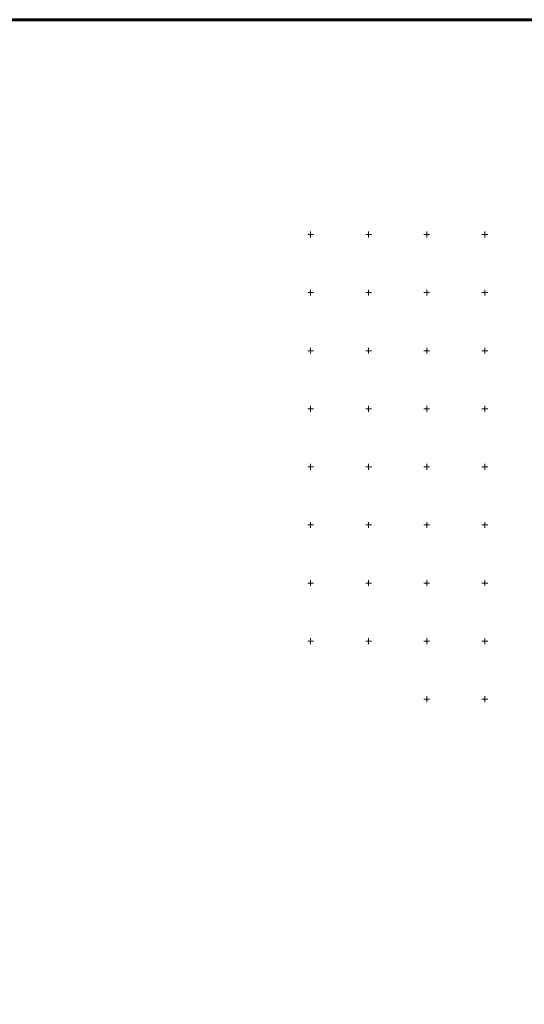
# Model space of a CAD drawing. Header units: metres. Extents: x 6538042 to 13082743, y 6022817 to 12049805.
# Tile 79 of 92: x 6538950 to 6539384, y 6024787 to 6025635. Entities that reach past the tile are written whole.
import ezdxf

# ---------------------------------------------------------------- set-up
doc = ezdxf.new("R2010")
doc.units = ezdxf.units.M
doc.header["$MEASUREMENT"] = 0
doc.layers.add('d-ciepłociag', color=6, linetype='CONTINUOUS', lineweight=60)
doc.layers.add('siatka', color=7, linetype='CONTINUOUS', lineweight=18)

msp = doc.modelspace()

# ---------------------------------------------------------------- linework, layer by layer
at = {"layer": 'd-ciepłociag', "color": 1, "linetype": 'Continuous'}
msp.add_lwpolyline([(6538042.23156, 6025634.92527), (6539856.82783, 6025634.92527), (6539856.82783, 6022817.20176), (6538042.23156, 6022817.20176)], close=True, dxfattribs=at)
at = {"layer": 'siatka', "color": 7, "linetype": 'Continuous', "lineweight": 13, "flags": 128}
for points in [[(6539200, 6025447.5), (6539200, 6025452.5)], [(6539250, 6025447.5), (6539250, 6025452.5)], [(6539300, 6025447.5), (6539300, 6025452.5)], [(6539350, 6025447.5), (6539350, 6025452.5)], [(6539197.5, 6025450), (6539202.5, 6025450)], [(6539247.5, 6025450), (6539252.5, 6025450)], [(6539297.5, 6025450), (6539302.5, 6025450)], [(6539347.5, 6025450), (6539352.5, 6025450)], [(6539200, 6025397.5), (6539200, 6025402.5)], [(6539250, 6025397.5), (6539250, 6025402.5)], [(6539300, 6025397.5), (6539300, 6025402.5)], [(6539350, 6025397.5), (6539350, 6025402.5)], [(6539197.5, 6025400), (6539202.5, 6025400)], [(6539247.5, 6025400), (6539252.5, 6025400)], [(6539297.5, 6025400), (6539302.5, 6025400)], [(6539347.5, 6025400), (6539352.5, 6025400)], [(6539197.5, 6025350), (6539202.5, 6025350)], [(6539200, 6025347.5), (6539200, 6025352.5)], [(6539247.5, 6025350), (6539252.5, 6025350)], [(6539250, 6025347.5), (6539250, 6025352.5)], [(6539297.5, 6025350), (6539302.5, 6025350)], [(6539300, 6025347.5), (6539300, 6025352.5)], [(6539347.5, 6025350), (6539352.5, 6025350)], [(6539350, 6025347.5), (6539350, 6025352.5)], [(6539197.5, 6025300), (6539202.5, 6025300)], [(6539200, 6025297.5), (6539200, 6025302.5)], [(6539247.5, 6025300), (6539252.5, 6025300)], [(6539250, 6025297.5), (6539250, 6025302.5)], [(6539297.5, 6025300), (6539302.5, 6025300)], [(6539300, 6025297.5), (6539300, 6025302.5)], [(6539347.5, 6025300), (6539352.5, 6025300)], [(6539350, 6025297.5), (6539350, 6025302.5)], [(6539197.5, 6025250), (6539202.5, 6025250)], [(6539200, 6025247.5), (6539200, 6025252.5)], [(6539247.5, 6025250), (6539252.5, 6025250)], [(6539250, 6025247.5), (6539250, 6025252.5)], [(6539297.5, 6025250), (6539302.5, 6025250)], [(6539300, 6025247.5), (6539300, 6025252.5)], [(6539347.5, 6025250), (6539352.5, 6025250)], [(6539350, 6025247.5), (6539350, 6025252.5)], [(6539197.5, 6025200), (6539202.5, 6025200)], [(6539200, 6025197.5), (6539200, 6025202.5)], [(6539247.5, 6025200), (6539252.5, 6025200)], [(6539250, 6025197.5), (6539250, 6025202.5)], [(6539297.5, 6025200), (6539302.5, 6025200)], [(6539300, 6025197.5), (6539300, 6025202.5)], [(6539347.5, 6025200), (6539352.5, 6025200)], [(6539350, 6025197.5), (6539350, 6025202.5)], [(6539197.5, 6025150), (6539202.5, 6025150)], [(6539200, 6025147.5), (6539200, 6025152.5)], [(6539247.5, 6025150), (6539252.5, 6025150)], [(6539250, 6025147.5), (6539250, 6025152.5)], [(6539297.5, 6025150), (6539302.5, 6025150)], [(6539300, 6025147.5), (6539300, 6025152.5)], [(6539347.5, 6025150), (6539352.5, 6025150)], [(6539350, 6025147.5), (6539350, 6025152.5)], [(6539197.5, 6025100), (6539202.5, 6025100)], [(6539200, 6025097.5), (6539200, 6025102.5)], [(6539247.5, 6025100), (6539252.5, 6025100)], [(6539250, 6025097.5), (6539250, 6025102.5)], [(6539297.5, 6025100), (6539302.5, 6025100)], [(6539300, 6025097.5), (6539300, 6025102.5)], [(6539347.5, 6025100), (6539352.5, 6025100)], [(6539350, 6025097.5), (6539350, 6025102.5)], [(6539297.5, 6025050), (6539302.5, 6025050)], [(6539300, 6025047.5), (6539300, 6025052.5)], [(6539347.5, 6025050), (6539352.5, 6025050)], [(6539350, 6025047.5), (6539350, 6025052.5)]]:
    msp.add_lwpolyline(points, dxfattribs=at)

doc.saveas('drawing.dxf')
